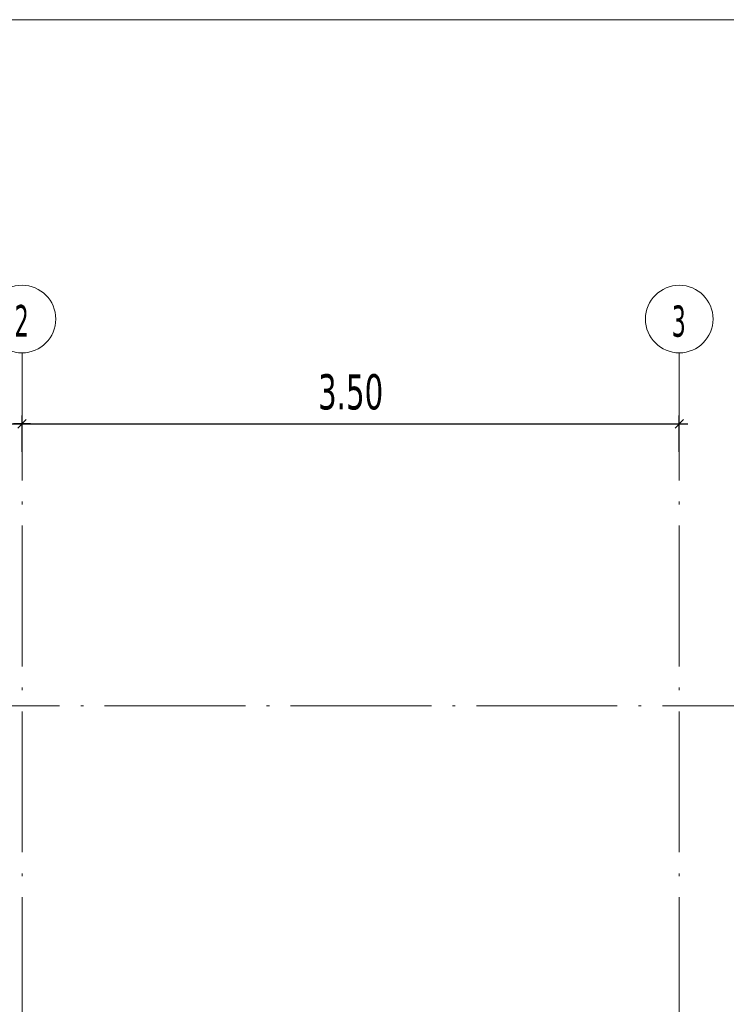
# Model space of a CAD drawing. Header units: millimetres. Extents: x 0 to 1517, y -116 to 725.
# Tile 96 of 256: x 738 to 789, y 169 to 239. Entities that reach past the tile are written whole.
import ezdxf

# ---------------------------------------------------------------- set-up
doc = ezdxf.new("R2010")
doc.units = ezdxf.units.MM
doc.linetypes.add('CADWORK_5', pattern=[13.2, 10, -1.5, 0.2, -1.5])
doc.layers.add('Ech.1_75', color=7, linetype='Continuous')
doc.styles.add('tahoma-', font='txt', dxfattribs={"height": 1})
doc.styles.add('tahoma-z-r', font='txt', dxfattribs={"width": 0.704918})
doc.dimstyles.new('ISO-25', dxfattribs={"dimtxt": 2.5, "dimasz": 2.5, "dimexe": 1.25, "dimexo": 0.625, "dimtad": 1, "dimtxsty": 'Standard', "dimcen": 2.5, "dimadec": 0, "dimazin": 0, "dimtfac": 1, "dimtmove": 0, "dimatfit": 3, "dimfxl": 1, "dimarcsym": 0})

# ---------------------------------------------------------------- blocks, each defined once
blk = doc.blocks.new('cw-dimension-symbol2')
at = {"color": 0, "linetype": 'Continuous', "lineweight": -2}
for p, q in [((-1, 0), (1, 0)), ((-0.5, -0.5), (0.5, 0.5))]:
    blk.add_line(p, q, dxfattribs=at)
blk = doc.blocks.new('*D92')
at = {"layer": 'Defpoints', "color": 0}
for p in [(738.582, 210.615), (691.916, 208.615), (738.582, 208.615)]:
    blk.add_point(p, dxfattribs=at)
at = {"layer": 'Ech.1_75', "color": 0, "linetype": 'Continuous', "lineweight": -2}
for p, q in [((691.916, 208.615), (691.916, 211.215)), ((738.582, 208.615), (738.582, 211.215)), ((692.516, 210.615), (737.982, 210.615))]:
    blk.add_line(p, q, dxfattribs=at)
at = {"layer": 'Ech.1_75', "color": 0, "lineweight": -2, "xscale": 0.6000000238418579, "yscale": 0.6000000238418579, "zscale": 0.6000000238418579, "rotation": 180}
blk.add_blockref('cw-dimension-symbol2', (691.916, 210.615), dxfattribs=at)
at = {"layer": 'Ech.1_75', "color": 0, "lineweight": -2, "xscale": 0.6000000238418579, "yscale": 0.6000000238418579, "zscale": 0.6000000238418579}
blk.add_blockref('cw-dimension-symbol2', (738.582, 210.615), dxfattribs=at)
at = {"layer": 'Ech.1_75', "color": 7, "linetype": 'Continuous', "lineweight": 5, "insert": (715.249, 212.865), "char_height": 2.5, "attachment_point": 5, "style": 'tahoma-z-r'}
blk.add_mtext('3.50', dxfattribs=at)
blk = doc.blocks.new('*D93')
at = {"layer": 'Defpoints', "color": 0}
for p in [(785.249, 210.615), (738.582, 208.615), (785.249, 208.615)]:
    blk.add_point(p, dxfattribs=at)
at = {"layer": 'Ech.1_75', "color": 0, "linetype": 'Continuous', "lineweight": -2}
for p, q in [((738.582, 208.615), (738.582, 211.215)), ((785.249, 208.615), (785.249, 211.215)), ((739.182, 210.615), (784.649, 210.615))]:
    blk.add_line(p, q, dxfattribs=at)
at = {"layer": 'Ech.1_75', "color": 0, "lineweight": -2, "xscale": 0.6000000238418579, "yscale": 0.6000000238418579, "zscale": 0.6000000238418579, "rotation": 180}
blk.add_blockref('cw-dimension-symbol2', (738.582, 210.615), dxfattribs=at)
at = {"layer": 'Ech.1_75', "color": 0, "lineweight": -2, "xscale": 0.6000000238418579, "yscale": 0.6000000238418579, "zscale": 0.6000000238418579}
blk.add_blockref('cw-dimension-symbol2', (785.249, 210.615), dxfattribs=at)
at = {"layer": 'Ech.1_75', "color": 7, "linetype": 'Continuous', "lineweight": 5, "insert": (761.916, 212.865), "char_height": 2.5, "attachment_point": 5, "style": 'tahoma-z-r'}
blk.add_mtext('3.50', dxfattribs=at)

msp = doc.modelspace()

# ---------------------------------------------------------------- linework, layer by layer
at = {"layer": 'Ech.1_75', "color": 7, "linetype": 'Continuous', "lineweight": 5}
msp.add_lwpolyline([(644.722, 239.316), (644.722, -108.036), (947.01, -108.036), (947.01, 239.316), (644.722, 239.316)], close=True, dxfattribs=at)
at = {"layer": 'Ech.1_75', "color": 7, "linetype": 'CADWORK_5', "lineweight": 5}
msp.add_lwpolyline([(665.249, 190.588), (824.591, 190.588)], dxfattribs=at)

# ---------------------------------------------------------------- dimensions: what is measured, and where the dimension line sits
at = {"layer": 'Ech.1_75', "color": 7, "linetype": 'Continuous', "lineweight": 5}
for base, p1, p2, picture, middle in [((738.582, 210.615), (691.916, 208.615), (738.582, 208.615), '*D92', (715.249, 212.865)), ((785.249, 210.615), (738.582, 208.615), (785.249, 208.615), '*D93', (761.916, 212.865))]:
    dim = msp.add_linear_dim(base=base, p1=p1, p2=p2, angle=0, text='3.50', dimstyle='ISO-25', override={"dimtxt": 2.5, "dimasz": 0.6, "dimexe": 0.6, "dimexo": 0, "dimgap": 0, "dimdec": 2, "dimlfac": 1, "dimtxsty": 'tahoma-z-r', "dimblk": 'cw-dimension-symbol2', "dimclrt": 7, "dimtmove": 2}, dxfattribs=at)
    dim.commit()
    dim.dimension.update_dxf_attribs({"geometry": picture, "text_midpoint": middle, "dimtype": 161})

# ---------------------------------------------------------------- next in the draw order: wipeouts: each hides what was drawn before it
at = {"linetype": 'Continuous'}
for points in [[(738.582, 215.655), (738.597, 215.655), (738.613, 215.655), (738.628, 215.656), (738.643, 215.656), (738.658, 215.656), (738.673, 215.657), (738.688, 215.657), (738.703, 215.658), (738.718, 215.659), (738.733, 215.66), (738.748, 215.661), (738.763, 215.662), (738.778, 215.663), (738.793, 215.664), (738.808, 215.666), (738.823, 215.667), (738.838, 215.669), (738.853, 215.67), (738.868, 215.672), (738.883, 215.674), (738.898, 215.676), (738.913, 215.678), (738.928, 215.68), (738.943, 215.682), (738.958, 215.685), (738.973, 215.687), (738.988, 215.69), (739.002, 215.692), (739.017, 215.695), (739.032, 215.698), (739.047, 215.7), (739.062, 215.703), (739.076, 215.707), (739.091, 215.71), (739.106, 215.713), (739.121, 215.716), (739.135, 215.72), (739.15, 215.723), (739.165, 215.727), (739.179, 215.731), (739.194, 215.734), (739.208, 215.738), (739.223, 215.742), (739.237, 215.746), (739.252, 215.75), (739.266, 215.755), (739.281, 215.759), (739.295, 215.763), (739.31, 215.768), (739.324, 215.773), (739.338, 215.777), (739.353, 215.782), (739.367, 215.787), (739.381, 215.792), (739.395, 215.797), (739.41, 215.802), (739.424, 215.807), (739.438, 215.813), (739.452, 215.818), (739.466, 215.824), (739.48, 215.829), (739.494, 215.835), (739.508, 215.841), (739.522, 215.847), (739.536, 215.852), (739.549, 215.859), (739.563, 215.865), (739.577, 215.871), (739.591, 215.877), (739.604, 215.884), (739.618, 215.89), (739.631, 215.897), (739.645, 215.903), (739.659, 215.91), (739.672, 215.917), (739.685, 215.924), (739.699, 215.931), (739.712, 215.938), (739.725, 215.945), (739.739, 215.952), (739.752, 215.959), (739.765, 215.967), (739.778, 215.974), (739.791, 215.982), (739.804, 215.989), (739.817, 215.997), (739.83, 216.005), (739.843, 216.013), (739.856, 216.021), (739.868, 216.029), (739.881, 216.037), (739.894, 216.045), (739.906, 216.053), (739.919, 216.062), (739.931, 216.07), (739.944, 216.079), (739.956, 216.087), (739.969, 216.096), (739.981, 216.105), (739.993, 216.113), (740.005, 216.122), (740.017, 216.131), (740.029, 216.14), (740.041, 216.15), (740.053, 216.159), (740.065, 216.168), (740.077, 216.177), (740.089, 216.187), (740.101, 216.196), (740.112, 216.206), (740.124, 216.216), (740.135, 216.225), (740.147, 216.235), (740.158, 216.245), (740.17, 216.255), (740.181, 216.265), (740.192, 216.275), (740.203, 216.285), (740.214, 216.295), (740.225, 216.306), (740.236, 216.316), (740.247, 216.326), (740.258, 216.337), (740.269, 216.347), (740.279, 216.358), (740.29, 216.369), (740.301, 216.38), (740.311, 216.39), (740.322, 216.401), (740.332, 216.412), (740.342, 216.423), (740.352, 216.434), (740.363, 216.445), (740.373, 216.457), (740.383, 216.468), (740.393, 216.479), (740.402, 216.491), (740.412, 216.502), (740.422, 216.514), (740.432, 216.525), (740.441, 216.537), (740.451, 216.549), (740.46, 216.56), (740.469, 216.572), (740.479, 216.584), (740.488, 216.596), (740.497, 216.608), (740.506, 216.62), (740.515, 216.632), (740.524, 216.644), (740.533, 216.657), (740.542, 216.669), (740.55, 216.681), (740.559, 216.694), (740.567, 216.706), (740.576, 216.719), (740.584, 216.731), (740.592, 216.744), (740.601, 216.756), (740.609, 216.769), (740.617, 216.782), (740.625, 216.795), (740.633, 216.808), (740.64, 216.82), (740.648, 216.833), (740.656, 216.846), (740.663, 216.859), (740.671, 216.873), (740.678, 216.886), (740.686, 216.899), (740.693, 216.912), (740.7, 216.925), (740.707, 216.939), (740.714, 216.952), (740.721, 216.966), (740.728, 216.979), (740.734, 216.992), (740.741, 217.006), (740.748, 217.02), (740.754, 217.033), (740.76, 217.047), (740.767, 217.061), (740.773, 217.074), (740.779, 217.088), (740.785, 217.102), (740.791, 217.116), (740.797, 217.13), (740.803, 217.144), (740.808, 217.158), (740.814, 217.172), (740.819, 217.186), (740.825, 217.2), (740.83, 217.214), (740.835, 217.228), (740.841, 217.242), (740.846, 217.256), (740.851, 217.271), (740.855, 217.285), (740.86, 217.299), (740.865, 217.313), (740.87, 217.328), (740.874, 217.342), (740.879, 217.357), (740.883, 217.371), (740.887, 217.386), (740.891, 217.4), (740.895, 217.415), (740.899, 217.429), (740.903, 217.444), (740.907, 217.458), (740.911, 217.473), (740.914, 217.488), (740.918, 217.502), (740.921, 217.517), (740.925, 217.532), (740.928, 217.546), (740.931, 217.561), (740.934, 217.576), (740.937, 217.591), (740.94, 217.605), (740.943, 217.62), (740.945, 217.635), (740.948, 217.65), (740.95, 217.665), (740.953, 217.68), (740.955, 217.695), (740.957, 217.709), (740.96, 217.724), (740.962, 217.739), (740.963, 217.754), (740.965, 217.769), (740.967, 217.784), (740.969, 217.799), (740.97, 217.814), (740.972, 217.829), (740.973, 217.844), (740.974, 217.859), (740.976, 217.874), (740.977, 217.889), (740.978, 217.904), (740.979, 217.919), (740.979, 217.935), (740.98, 217.95), (740.981, 217.965), (740.981, 217.98), (740.982, 217.995), (740.982, 218.01), (740.982, 218.025), (740.982, 218.04), (740.982, 218.055), (740.982, 218.07), (740.982, 218.085), (740.982, 218.1), (740.982, 218.115), (740.981, 218.13), (740.981, 218.146), (740.98, 218.161), (740.979, 218.176), (740.979, 218.191), (740.978, 218.206), (740.977, 218.221), (740.976, 218.236), (740.974, 218.251), (740.973, 218.266), (740.972, 218.281), (740.97, 218.296), (740.969, 218.311), (740.967, 218.326), (740.965, 218.341), (740.963, 218.356), (740.962, 218.371), (740.96, 218.386), (740.957, 218.401), (740.955, 218.416), (740.953, 218.431), (740.95, 218.445), (740.948, 218.46), (740.945, 218.475), (740.943, 218.49), (740.94, 218.505), (740.937, 218.52), (740.934, 218.534), (740.931, 218.549), (740.928, 218.564), (740.925, 218.579), (740.921, 218.593), (740.918, 218.608), (740.914, 218.623), (740.911, 218.637), (740.907, 218.652), (740.903, 218.667), (740.899, 218.681), (740.895, 218.696), (740.891, 218.71), (740.887, 218.725), (740.883, 218.739), (740.879, 218.754), (740.874, 218.768), (740.87, 218.782), (740.865, 218.797), (740.86, 218.811), (740.855, 218.825), (740.851, 218.84), (740.846, 218.854), (740.841, 218.868), (740.835, 218.882), (740.83, 218.896), (740.825, 218.91), (740.819, 218.925), (740.814, 218.939), (740.808, 218.953), (740.803, 218.967), (740.797, 218.981), (740.791, 218.994), (740.785, 219.008), (740.779, 219.022), (740.773, 219.036), (740.767, 219.05), (740.76, 219.063), (740.754, 219.077), (740.748, 219.091), (740.741, 219.104), (740.734, 219.118), (740.728, 219.131), (740.721, 219.145), (740.714, 219.158), (740.707, 219.171), (740.7, 219.185), (740.693, 219.198), (740.686, 219.211), (740.678, 219.225), (740.671, 219.238), (740.663, 219.251), (740.656, 219.264), (740.648, 219.277), (740.64, 219.29), (740.633, 219.303), (740.625, 219.316), (740.617, 219.328), (740.609, 219.341), (740.601, 219.354), (740.592, 219.366), (740.584, 219.379), (740.576, 219.392), (740.567, 219.404), (740.559, 219.417), (740.55, 219.429), (740.542, 219.441), (740.533, 219.454), (740.524, 219.466), (740.515, 219.478), (740.506, 219.49), (740.497, 219.502), (740.488, 219.514), (740.479, 219.526), (740.469, 219.538), (740.46, 219.55), (740.451, 219.562), (740.441, 219.573), (740.432, 219.585), (740.422, 219.597), (740.412, 219.608), (740.402, 219.62), (740.393, 219.631), (740.383, 219.642), (740.373, 219.654), (740.363, 219.665), (740.352, 219.676), (740.342, 219.687), (740.332, 219.698), (740.322, 219.709), (740.311, 219.72), (740.301, 219.731), (740.29, 219.741), (740.279, 219.752), (740.269, 219.763), (740.258, 219.773), (740.247, 219.784), (740.236, 219.794), (740.225, 219.805), (740.214, 219.815), (740.203, 219.825), (740.192, 219.835), (740.181, 219.845), (740.17, 219.855), (740.158, 219.865), (740.147, 219.875), (740.135, 219.885), (740.124, 219.895), (740.112, 219.904), (740.101, 219.914), (740.089, 219.923), (740.077, 219.933), (740.065, 219.942), (740.053, 219.951), (740.041, 219.961), (740.029, 219.97), (740.017, 219.979), (740.005, 219.988), (739.993, 219.997), (739.981, 220.006), (739.969, 220.014), (739.956, 220.023), (739.944, 220.032), (739.931, 220.04), (739.919, 220.049), (739.906, 220.057), (739.894, 220.065), (739.881, 220.073), (739.868, 220.081), (739.856, 220.09), (739.843, 220.097), (739.83, 220.105), (739.817, 220.113), (739.804, 220.121), (739.791, 220.129), (739.778, 220.136), (739.765, 220.144), (739.752, 220.151), (739.739, 220.158), (739.725, 220.165), (739.712, 220.173), (739.699, 220.18), (739.685, 220.187), (739.672, 220.194), (739.659, 220.2), (739.645, 220.207), (739.631, 220.214), (739.618, 220.22), (739.604, 220.227), (739.591, 220.233), (739.577, 220.239), (739.563, 220.246), (739.549, 220.252), (739.536, 220.258), (739.522, 220.264), (739.508, 220.27), (739.494, 220.275), (739.48, 220.281), (739.466, 220.287), (739.452, 220.292), (739.438, 220.297), (739.424, 220.303), (739.41, 220.308), (739.395, 220.313), (739.381, 220.318), (739.367, 220.323), (739.353, 220.328), (739.338, 220.333), (739.324, 220.338), (739.31, 220.342), (739.295, 220.347), (739.281, 220.351), (739.266, 220.356), (739.252, 220.36), (739.237, 220.364), (739.223, 220.368), (739.208, 220.372), (739.194, 220.376), (739.179, 220.38), (739.165, 220.383), (739.15, 220.387), (739.135, 220.391), (739.121, 220.394), (739.106, 220.397), (739.091, 220.401), (739.076, 220.404), (739.062, 220.407), (739.047, 220.41), (739.032, 220.413), (739.017, 220.415), (739.002, 220.418), (738.988, 220.421), (738.973, 220.423), (738.958, 220.426), (738.943, 220.428), (738.928, 220.43), (738.913, 220.432), (738.898, 220.434), (738.883, 220.436), (738.868, 220.438), (738.853, 220.44), (738.838, 220.441), (738.823, 220.443), (738.808, 220.444), (738.793, 220.446), (738.778, 220.447), (738.763, 220.448), (738.748, 220.449), (738.733, 220.45), (738.718, 220.451), (738.703, 220.452), (738.688, 220.453), (738.673, 220.453), (738.658, 220.454), (738.643, 220.454), (738.628, 220.455), (738.613, 220.455), (738.597, 220.455), (738.582, 220.455), (738.567, 220.455), (738.552, 220.455), (738.537, 220.455), (738.522, 220.454), (738.507, 220.454), (738.492, 220.453), (738.477, 220.453), (738.462, 220.452), (738.447, 220.451), (738.432, 220.45), (738.417, 220.449), (738.402, 220.448), (738.387, 220.447), (738.372, 220.446), (738.357, 220.444), (738.342, 220.443), (738.327, 220.441), (738.312, 220.44), (738.297, 220.438), (738.282, 220.436), (738.267, 220.434), (738.252, 220.432), (738.237, 220.43), (738.222, 220.428), (738.207, 220.426), (738.192, 220.423), (738.177, 220.421), (738.162, 220.418), (738.148, 220.415), (738.133, 220.413), (738.118, 220.41), (738.103, 220.407), (738.088, 220.404), (738.074, 220.401), (738.059, 220.397), (738.044, 220.394), (738.029, 220.391), (738.015, 220.387), (738, 220.383), (737.986, 220.38), (737.971, 220.376), (737.956, 220.372), (737.942, 220.368), (737.927, 220.364), (737.913, 220.36), (737.898, 220.356), (737.884, 220.351), (737.869, 220.347), (737.855, 220.342), (737.841, 220.338), (737.826, 220.333), (737.812, 220.328), (737.798, 220.323), (737.784, 220.318), (737.769, 220.313), (737.755, 220.308), (737.741, 220.303), (737.727, 220.297), (737.713, 220.292), (737.699, 220.287), (737.685, 220.281), (737.671, 220.275), (737.657, 220.27), (737.643, 220.264), (737.629, 220.258), (737.615, 220.252), (737.602, 220.246), (737.588, 220.239), (737.574, 220.233), (737.561, 220.227), (737.547, 220.22), (737.533, 220.214), (737.52, 220.207), (737.506, 220.2), (737.493, 220.194), (737.479, 220.187), (737.466, 220.18), (737.453, 220.173), (737.439, 220.165), (737.426, 220.158), (737.413, 220.151), (737.4, 220.144), (737.387, 220.136), (737.374, 220.129), (737.361, 220.121), (737.348, 220.113), (737.335, 220.105), (737.322, 220.097), (737.309, 220.09), (737.296, 220.081), (737.284, 220.073), (737.271, 220.065), (737.258, 220.057), (737.246, 220.049), (737.233, 220.04), (737.221, 220.032), (737.209, 220.023), (737.196, 220.014), (737.184, 220.006), (737.172, 219.997), (737.16, 219.988), (737.147, 219.979), (737.135, 219.97), (737.123, 219.961), (737.111, 219.951), (737.1, 219.942), (737.088, 219.933), (737.076, 219.923), (737.064, 219.914), (737.053, 219.904), (737.041, 219.895), (737.029, 219.885), (737.018, 219.875), (737.007, 219.865), (736.995, 219.855), (736.984, 219.845), (736.973, 219.835), (736.962, 219.825), (736.951, 219.815), (736.939, 219.805), (736.929, 219.794), (736.918, 219.784), (736.907, 219.773), (736.896, 219.763), (736.885, 219.752), (736.875, 219.741), (736.864, 219.731), (736.854, 219.72), (736.843, 219.709), (736.833, 219.698), (736.823, 219.687), (736.812, 219.676), (736.802, 219.665), (736.792, 219.654), (736.782, 219.642), (736.772, 219.631), (736.762, 219.62), (736.753, 219.608), (736.743, 219.597), (736.733, 219.585), (736.724, 219.573), (736.714, 219.562), (736.705, 219.55), (736.695, 219.538), (736.686, 219.526), (736.677, 219.514), (736.668, 219.502), (736.659, 219.49), (736.65, 219.478), (736.641, 219.466), (736.632, 219.454), (736.623, 219.441), (736.615, 219.429), (736.606, 219.417), (736.597, 219.404), (736.589, 219.392), (736.581, 219.379), (736.572, 219.366), (736.564, 219.354), (736.556, 219.341), (736.548, 219.328), (736.54, 219.316), (736.532, 219.303), (736.524, 219.29), (736.517, 219.277), (736.509, 219.264), (736.501, 219.251), (736.494, 219.238), (736.487, 219.225), (736.479, 219.211), (736.472, 219.198), (736.465, 219.185), (736.458, 219.171), (736.451, 219.158), (736.444, 219.145), (736.437, 219.131), (736.43, 219.118), (736.424, 219.104), (736.417, 219.091), (736.411, 219.077), (736.404, 219.063), (736.398, 219.05), (736.392, 219.036), (736.386, 219.022), (736.38, 219.008), (736.374, 218.994), (736.368, 218.981), (736.362, 218.967), (736.357, 218.953), (736.351, 218.939), (736.345, 218.925), (736.34, 218.91), (736.335, 218.896), (736.329, 218.882), (736.324, 218.868), (736.319, 218.854), (736.314, 218.84), (736.309, 218.825), (736.305, 218.811), (736.3, 218.797), (736.295, 218.782), (736.291, 218.768), (736.286, 218.754), (736.282, 218.739), (736.278, 218.725), (736.274, 218.71), (736.269, 218.696), (736.265, 218.681), (736.262, 218.667), (736.258, 218.652), (736.254, 218.637), (736.25, 218.623), (736.247, 218.608), (736.244, 218.593), (736.24, 218.579), (736.237, 218.564), (736.234, 218.549), (736.231, 218.534), (736.228, 218.52), (736.225, 218.505), (736.222, 218.49), (736.219, 218.475), (736.217, 218.46), (736.214, 218.445), (736.212, 218.431), (736.21, 218.416), (736.207, 218.401), (736.205, 218.386), (736.203, 218.371), (736.201, 218.356), (736.199, 218.341), (736.198, 218.326), (736.196, 218.311), (736.195, 218.296), (736.193, 218.281), (736.192, 218.266), (736.19, 218.251), (736.189, 218.236), (736.188, 218.221), (736.187, 218.206), (736.186, 218.191), (736.185, 218.176), (736.185, 218.161), (736.184, 218.146), (736.184, 218.13), (736.183, 218.115), (736.183, 218.1), (736.183, 218.085), (736.182, 218.07), (736.182, 218.055), (736.182, 218.04), (736.183, 218.025), (736.183, 218.01), (736.183, 217.995), (736.184, 217.98), (736.184, 217.965), (736.185, 217.95), (736.185, 217.935), (736.186, 217.919), (736.187, 217.904), (736.188, 217.889), (736.189, 217.874), (736.19, 217.859), (736.192, 217.844), (736.193, 217.829), (736.195, 217.814), (736.196, 217.799), (736.198, 217.784), (736.199, 217.769), (736.201, 217.754), (736.203, 217.739), (736.205, 217.724), (736.207, 217.709), (736.21, 217.695), (736.212, 217.68), (736.214, 217.665), (736.217, 217.65), (736.219, 217.635), (736.222, 217.62), (736.225, 217.605), (736.228, 217.591), (736.231, 217.576), (736.234, 217.561), (736.237, 217.546), (736.24, 217.532), (736.244, 217.517), (736.247, 217.502), (736.25, 217.488), (736.254, 217.473), (736.258, 217.458), (736.262, 217.444), (736.265, 217.429), (736.269, 217.415), (736.274, 217.4), (736.278, 217.386), (736.282, 217.371), (736.286, 217.357), (736.291, 217.342), (736.295, 217.328), (736.3, 217.313), (736.305, 217.299), (736.309, 217.285), (736.314, 217.271), (736.319, 217.256), (736.324, 217.242), (736.329, 217.228), (736.335, 217.214), (736.34, 217.2), (736.345, 217.186), (736.351, 217.172), (736.357, 217.158), (736.362, 217.144), (736.368, 217.13), (736.374, 217.116), (736.38, 217.102), (736.386, 217.088), (736.392, 217.074), (736.398, 217.061), (736.404, 217.047), (736.411, 217.033), (736.417, 217.02), (736.424, 217.006), (736.43, 216.992), (736.437, 216.979), (736.444, 216.966), (736.451, 216.952), (736.458, 216.939), (736.465, 216.925), (736.472, 216.912), (736.479, 216.899), (736.487, 216.886), (736.494, 216.873), (736.501, 216.859), (736.509, 216.846), (736.517, 216.833), (736.524, 216.82), (736.532, 216.808), (736.54, 216.795), (736.548, 216.782), (736.556, 216.769), (736.564, 216.756), (736.572, 216.744), (736.581, 216.731), (736.589, 216.719), (736.597, 216.706), (736.606, 216.694), (736.615, 216.681), (736.623, 216.669), (736.632, 216.657), (736.641, 216.644), (736.65, 216.632), (736.659, 216.62), (736.668, 216.608), (736.677, 216.596), (736.686, 216.584), (736.695, 216.572), (736.705, 216.56), (736.714, 216.549), (736.724, 216.537), (736.733, 216.525), (736.743, 216.514), (736.753, 216.502), (736.762, 216.491), (736.772, 216.479), (736.782, 216.468), (736.792, 216.457), (736.802, 216.445), (736.812, 216.434), (736.823, 216.423), (736.833, 216.412), (736.843, 216.401), (736.854, 216.39), (736.864, 216.38), (736.875, 216.369), (736.885, 216.358), (736.896, 216.347), (736.907, 216.337), (736.918, 216.326), (736.929, 216.316), (736.939, 216.306), (736.951, 216.295), (736.962, 216.285), (736.973, 216.275), (736.984, 216.265), (736.995, 216.255), (737.007, 216.245), (737.018, 216.235), (737.029, 216.225), (737.041, 216.216), (737.053, 216.206), (737.064, 216.196), (737.076, 216.187), (737.088, 216.177), (737.1, 216.168), (737.111, 216.159), (737.123, 216.15), (737.135, 216.14), (737.147, 216.131), (737.16, 216.122), (737.172, 216.113), (737.184, 216.105), (737.196, 216.096), (737.209, 216.087), (737.221, 216.079), (737.233, 216.07), (737.246, 216.062), (737.258, 216.053), (737.271, 216.045), (737.284, 216.037), (737.296, 216.029), (737.309, 216.021), (737.322, 216.013), (737.335, 216.005), (737.348, 215.997), (737.361, 215.989), (737.374, 215.982), (737.387, 215.974), (737.4, 215.967), (737.413, 215.959), (737.426, 215.952), (737.439, 215.945), (737.453, 215.938), (737.466, 215.931), (737.479, 215.924), (737.493, 215.917), (737.506, 215.91), (737.52, 215.903), (737.533, 215.897), (737.547, 215.89), (737.561, 215.884), (737.574, 215.877), (737.588, 215.871), (737.602, 215.865), (737.615, 215.859), (737.629, 215.852), (737.643, 215.847), (737.657, 215.841), (737.671, 215.835), (737.685, 215.829), (737.699, 215.824), (737.713, 215.818), (737.727, 215.813), (737.741, 215.807), (737.755, 215.802), (737.769, 215.797), (737.784, 215.792), (737.798, 215.787), (737.812, 215.782), (737.826, 215.777), (737.841, 215.773), (737.855, 215.768), (737.869, 215.763), (737.884, 215.759), (737.898, 215.755), (737.913, 215.75), (737.927, 215.746), (737.942, 215.742), (737.956, 215.738), (737.971, 215.734), (737.986, 215.731), (738, 215.727), (738.015, 215.723), (738.029, 215.72), (738.044, 215.716), (738.059, 215.713), (738.074, 215.71), (738.088, 215.707), (738.103, 215.703), (738.118, 215.7), (738.133, 215.698), (738.148, 215.695), (738.162, 215.692), (738.177, 215.69), (738.192, 215.687), (738.207, 215.685), (738.222, 215.682), (738.237, 215.68), (738.252, 215.678), (738.267, 215.676), (738.282, 215.674), (738.297, 215.672), (738.312, 215.67), (738.327, 215.669), (738.342, 215.667), (738.357, 215.666), (738.372, 215.664), (738.387, 215.663), (738.402, 215.662), (738.417, 215.661), (738.432, 215.66), (738.447, 215.659), (738.462, 215.658), (738.477, 215.657), (738.492, 215.657), (738.507, 215.656), (738.522, 215.656), (738.537, 215.656), (738.552, 215.655), (738.567, 215.655)], [(785.249, 215.655), (785.264, 215.655), (785.279, 215.655), (785.294, 215.656), (785.309, 215.656), (785.324, 215.656), (785.34, 215.657), (785.355, 215.657), (785.37, 215.658), (785.385, 215.659), (785.4, 215.66), (785.415, 215.661), (785.43, 215.662), (785.445, 215.663), (785.46, 215.664), (785.475, 215.666), (785.49, 215.667), (785.505, 215.669), (785.52, 215.67), (785.535, 215.672), (785.55, 215.674), (785.565, 215.676), (785.58, 215.678), (785.595, 215.68), (785.61, 215.682), (785.625, 215.685), (785.639, 215.687), (785.654, 215.69), (785.669, 215.692), (785.684, 215.695), (785.699, 215.698), (785.714, 215.7), (785.728, 215.703), (785.743, 215.707), (785.758, 215.71), (785.773, 215.713), (785.787, 215.716), (785.802, 215.72), (785.817, 215.723), (785.831, 215.727), (785.846, 215.731), (785.861, 215.734), (785.875, 215.738), (785.89, 215.742), (785.904, 215.746), (785.919, 215.75), (785.933, 215.755), (785.948, 215.759), (785.962, 215.763), (785.976, 215.768), (785.991, 215.773), (786.005, 215.777), (786.019, 215.782), (786.034, 215.787), (786.048, 215.792), (786.062, 215.797), (786.076, 215.802), (786.09, 215.807), (786.104, 215.813), (786.119, 215.818), (786.133, 215.824), (786.147, 215.829), (786.161, 215.835), (786.174, 215.841), (786.188, 215.847), (786.202, 215.852), (786.216, 215.859), (786.23, 215.865), (786.244, 215.871), (786.257, 215.877), (786.271, 215.884), (786.285, 215.89), (786.298, 215.897), (786.312, 215.903), (786.325, 215.91), (786.339, 215.917), (786.352, 215.924), (786.365, 215.931), (786.379, 215.938), (786.392, 215.945), (786.405, 215.952), (786.418, 215.959), (786.432, 215.967), (786.445, 215.974), (786.458, 215.982), (786.471, 215.989), (786.484, 215.997), (786.497, 216.005), (786.509, 216.013), (786.522, 216.021), (786.535, 216.029), (786.548, 216.037), (786.56, 216.045), (786.573, 216.053), (786.586, 216.062), (786.598, 216.07), (786.611, 216.079), (786.623, 216.087), (786.635, 216.096), (786.648, 216.105), (786.66, 216.113), (786.672, 216.122), (786.684, 216.131), (786.696, 216.14), (786.708, 216.15), (786.72, 216.159), (786.732, 216.168), (786.744, 216.177), (786.756, 216.187), (786.767, 216.196), (786.779, 216.206), (786.79, 216.216), (786.802, 216.225), (786.813, 216.235), (786.825, 216.245), (786.836, 216.255), (786.847, 216.265), (786.859, 216.275), (786.87, 216.285), (786.881, 216.295), (786.892, 216.306), (786.903, 216.316), (786.914, 216.326), (786.925, 216.337), (786.935, 216.347), (786.946, 216.358), (786.957, 216.369), (786.967, 216.38), (786.978, 216.39), (786.988, 216.401), (786.999, 216.412), (787.009, 216.423), (787.019, 216.434), (787.029, 216.445), (787.039, 216.457), (787.049, 216.468), (787.059, 216.479), (787.069, 216.491), (787.079, 216.502), (787.089, 216.514), (787.098, 216.525), (787.108, 216.537), (787.117, 216.549), (787.127, 216.56), (787.136, 216.572), (787.145, 216.584), (787.155, 216.596), (787.164, 216.608), (787.173, 216.62), (787.182, 216.632), (787.191, 216.644), (787.2, 216.657), (787.208, 216.669), (787.217, 216.681), (787.226, 216.694), (787.234, 216.706), (787.242, 216.719), (787.251, 216.731), (787.259, 216.744), (787.267, 216.756), (787.275, 216.769), (787.283, 216.782), (787.291, 216.795), (787.299, 216.808), (787.307, 216.82), (787.315, 216.833), (787.322, 216.846), (787.33, 216.859), (787.338, 216.873), (787.345, 216.886), (787.352, 216.899), (787.359, 216.912), (787.367, 216.925), (787.374, 216.939), (787.381, 216.952), (787.387, 216.966), (787.394, 216.979), (787.401, 216.992), (787.408, 217.006), (787.414, 217.02), (787.421, 217.033), (787.427, 217.047), (787.433, 217.061), (787.44, 217.074), (787.446, 217.088), (787.452, 217.102), (787.458, 217.116), (787.463, 217.13), (787.469, 217.144), (787.475, 217.158), (787.481, 217.172), (787.486, 217.186), (787.491, 217.2), (787.497, 217.214), (787.502, 217.228), (787.507, 217.242), (787.512, 217.256), (787.517, 217.271), (787.522, 217.285), (787.527, 217.299), (787.532, 217.313), (787.536, 217.328), (787.541, 217.342), (787.545, 217.357), (787.55, 217.371), (787.554, 217.386), (787.558, 217.4), (787.562, 217.415), (787.566, 217.429), (787.57, 217.444), (787.574, 217.458), (787.577, 217.473), (787.581, 217.488), (787.584, 217.502), (787.588, 217.517), (787.591, 217.532), (787.595, 217.546), (787.598, 217.561), (787.601, 217.576), (787.604, 217.591), (787.607, 217.605), (787.609, 217.62), (787.612, 217.635), (787.615, 217.65), (787.617, 217.665), (787.62, 217.68), (787.622, 217.695), (787.624, 217.709), (787.626, 217.724), (787.628, 217.739), (787.63, 217.754), (787.632, 217.769), (787.634, 217.784), (787.635, 217.799), (787.637, 217.814), (787.638, 217.829), (787.64, 217.844), (787.641, 217.859), (787.642, 217.874), (787.643, 217.889), (787.644, 217.904), (787.645, 217.919), (787.646, 217.935), (787.647, 217.95), (787.647, 217.965), (787.648, 217.98), (787.648, 217.995), (787.649, 218.01), (787.649, 218.025), (787.649, 218.04), (787.649, 218.055), (787.649, 218.07), (787.649, 218.085), (787.649, 218.1), (787.648, 218.115), (787.648, 218.13), (787.647, 218.146), (787.647, 218.161), (787.646, 218.176), (787.645, 218.191), (787.644, 218.206), (787.643, 218.221), (787.642, 218.236), (787.641, 218.251), (787.64, 218.266), (787.638, 218.281), (787.637, 218.296), (787.635, 218.311), (787.634, 218.326), (787.632, 218.341), (787.63, 218.356), (787.628, 218.371), (787.626, 218.386), (787.624, 218.401), (787.622, 218.416), (787.62, 218.431), (787.617, 218.445), (787.615, 218.46), (787.612, 218.475), (787.609, 218.49), (787.607, 218.505), (787.604, 218.52), (787.601, 218.534), (787.598, 218.549), (787.595, 218.564), (787.591, 218.579), (787.588, 218.593), (787.584, 218.608), (787.581, 218.623), (787.577, 218.637), (787.574, 218.652), (787.57, 218.667), (787.566, 218.681), (787.562, 218.696), (787.558, 218.71), (787.554, 218.725), (787.55, 218.739), (787.545, 218.754), (787.541, 218.768), (787.536, 218.782), (787.532, 218.797), (787.527, 218.811), (787.522, 218.825), (787.517, 218.84), (787.512, 218.854), (787.507, 218.868), (787.502, 218.882), (787.497, 218.896), (787.491, 218.91), (787.486, 218.925), (787.481, 218.939), (787.475, 218.953), (787.469, 218.967), (787.463, 218.981), (787.458, 218.994), (787.452, 219.008), (787.446, 219.022), (787.44, 219.036), (787.433, 219.05), (787.427, 219.063), (787.421, 219.077), (787.414, 219.091), (787.408, 219.104), (787.401, 219.118), (787.394, 219.131), (787.387, 219.145), (787.381, 219.158), (787.374, 219.171), (787.367, 219.185), (787.359, 219.198), (787.352, 219.211), (787.345, 219.225), (787.338, 219.238), (787.33, 219.251), (787.322, 219.264), (787.315, 219.277), (787.307, 219.29), (787.299, 219.303), (787.291, 219.316), (787.283, 219.328), (787.275, 219.341), (787.267, 219.354), (787.259, 219.366), (787.251, 219.379), (787.242, 219.392), (787.234, 219.404), (787.226, 219.417), (787.217, 219.429), (787.208, 219.441), (787.2, 219.454), (787.191, 219.466), (787.182, 219.478), (787.173, 219.49), (787.164, 219.502), (787.155, 219.514), (787.145, 219.526), (787.136, 219.538), (787.127, 219.55), (787.117, 219.562), (787.108, 219.573), (787.098, 219.585), (787.089, 219.597), (787.079, 219.608), (787.069, 219.62), (787.059, 219.631), (787.049, 219.642), (787.039, 219.654), (787.029, 219.665), (787.019, 219.676), (787.009, 219.687), (786.999, 219.698), (786.988, 219.709), (786.978, 219.72), (786.967, 219.731), (786.957, 219.741), (786.946, 219.752), (786.935, 219.763), (786.925, 219.773), (786.914, 219.784), (786.903, 219.794), (786.892, 219.805), (786.881, 219.815), (786.87, 219.825), (786.859, 219.835), (786.847, 219.845), (786.836, 219.855), (786.825, 219.865), (786.813, 219.875), (786.802, 219.885), (786.79, 219.895), (786.779, 219.904), (786.767, 219.914), (786.756, 219.923), (786.744, 219.933), (786.732, 219.942), (786.72, 219.951), (786.708, 219.961), (786.696, 219.97), (786.684, 219.979), (786.672, 219.988), (786.66, 219.997), (786.648, 220.006), (786.635, 220.014), (786.623, 220.023), (786.611, 220.032), (786.598, 220.04), (786.586, 220.049), (786.573, 220.057), (786.56, 220.065), (786.548, 220.073), (786.535, 220.081), (786.522, 220.09), (786.509, 220.097), (786.497, 220.105), (786.484, 220.113), (786.471, 220.121), (786.458, 220.129), (786.445, 220.136), (786.432, 220.144), (786.418, 220.151), (786.405, 220.158), (786.392, 220.165), (786.379, 220.173), (786.365, 220.18), (786.352, 220.187), (786.339, 220.194), (786.325, 220.2), (786.312, 220.207), (786.298, 220.214), (786.285, 220.22), (786.271, 220.227), (786.257, 220.233), (786.244, 220.239), (786.23, 220.246), (786.216, 220.252), (786.202, 220.258), (786.188, 220.264), (786.174, 220.27), (786.161, 220.275), (786.147, 220.281), (786.133, 220.287), (786.119, 220.292), (786.104, 220.297), (786.09, 220.303), (786.076, 220.308), (786.062, 220.313), (786.048, 220.318), (786.034, 220.323), (786.019, 220.328), (786.005, 220.333), (785.991, 220.338), (785.976, 220.342), (785.962, 220.347), (785.948, 220.351), (785.933, 220.356), (785.919, 220.36), (785.904, 220.364), (785.89, 220.368), (785.875, 220.372), (785.861, 220.376), (785.846, 220.38), (785.831, 220.383), (785.817, 220.387), (785.802, 220.391), (785.787, 220.394), (785.773, 220.397), (785.758, 220.401), (785.743, 220.404), (785.728, 220.407), (785.714, 220.41), (785.699, 220.413), (785.684, 220.415), (785.669, 220.418), (785.654, 220.421), (785.639, 220.423), (785.625, 220.426), (785.61, 220.428), (785.595, 220.43), (785.58, 220.432), (785.565, 220.434), (785.55, 220.436), (785.535, 220.438), (785.52, 220.44), (785.505, 220.441), (785.49, 220.443), (785.475, 220.444), (785.46, 220.446), (785.445, 220.447), (785.43, 220.448), (785.415, 220.449), (785.4, 220.45), (785.385, 220.451), (785.37, 220.452), (785.355, 220.453), (785.34, 220.453), (785.324, 220.454), (785.309, 220.454), (785.294, 220.455), (785.279, 220.455), (785.264, 220.455), (785.249, 220.455), (785.234, 220.455), (785.219, 220.455), (785.204, 220.455), (785.189, 220.454), (785.174, 220.454), (785.159, 220.453), (785.144, 220.453), (785.128, 220.452), (785.113, 220.451), (785.098, 220.45), (785.083, 220.449), (785.068, 220.448), (785.053, 220.447), (785.038, 220.446), (785.023, 220.444), (785.008, 220.443), (784.993, 220.441), (784.978, 220.44), (784.963, 220.438), (784.948, 220.436), (784.933, 220.434), (784.918, 220.432), (784.903, 220.43), (784.889, 220.428), (784.874, 220.426), (784.859, 220.423), (784.844, 220.421), (784.829, 220.418), (784.814, 220.415), (784.799, 220.413), (784.785, 220.41), (784.77, 220.407), (784.755, 220.404), (784.74, 220.401), (784.726, 220.397), (784.711, 220.394), (784.696, 220.391), (784.681, 220.387), (784.667, 220.383), (784.652, 220.38), (784.638, 220.376), (784.623, 220.372), (784.608, 220.368), (784.594, 220.364), (784.579, 220.36), (784.565, 220.356), (784.551, 220.351), (784.536, 220.347), (784.522, 220.342), (784.507, 220.338), (784.493, 220.333), (784.479, 220.328), (784.465, 220.323), (784.45, 220.318), (784.436, 220.313), (784.422, 220.308), (784.408, 220.303), (784.394, 220.297), (784.38, 220.292), (784.366, 220.287), (784.352, 220.281), (784.338, 220.275), (784.324, 220.27), (784.31, 220.264), (784.296, 220.258), (784.282, 220.252), (784.268, 220.246), (784.255, 220.239), (784.241, 220.233), (784.227, 220.227), (784.214, 220.22), (784.2, 220.214), (784.186, 220.207), (784.173, 220.2), (784.159, 220.194), (784.146, 220.187), (784.133, 220.18), (784.119, 220.173), (784.106, 220.165), (784.093, 220.158), (784.08, 220.151), (784.067, 220.144), (784.053, 220.136), (784.04, 220.129), (784.027, 220.121), (784.014, 220.113), (784.001, 220.105), (783.989, 220.097), (783.976, 220.09), (783.963, 220.081), (783.95, 220.073), (783.938, 220.065), (783.925, 220.057), (783.913, 220.049), (783.9, 220.04), (783.888, 220.032), (783.875, 220.023), (783.863, 220.014), (783.851, 220.006), (783.838, 219.997), (783.826, 219.988), (783.814, 219.979), (783.802, 219.97), (783.79, 219.961), (783.778, 219.951), (783.766, 219.942), (783.754, 219.933), (783.743, 219.923), (783.731, 219.914), (783.719, 219.904), (783.708, 219.895), (783.696, 219.885), (783.685, 219.875), (783.673, 219.865), (783.662, 219.855), (783.651, 219.845), (783.639, 219.835), (783.628, 219.825), (783.617, 219.815), (783.606, 219.805), (783.595, 219.794), (783.584, 219.784), (783.573, 219.773), (783.563, 219.763), (783.552, 219.752), (783.541, 219.741), (783.531, 219.731), (783.52, 219.72), (783.51, 219.709), (783.5, 219.698), (783.489, 219.687), (783.479, 219.676), (783.469, 219.665), (783.459, 219.654), (783.449, 219.642), (783.439, 219.631), (783.429, 219.62), (783.419, 219.608), (783.409, 219.597), (783.4, 219.585), (783.39, 219.573), (783.381, 219.562), (783.371, 219.55), (783.362, 219.538), (783.353, 219.526), (783.343, 219.514), (783.334, 219.502), (783.325, 219.49), (783.316, 219.478), (783.307, 219.466), (783.299, 219.454), (783.29, 219.441), (783.281, 219.429), (783.273, 219.417), (783.264, 219.404), (783.256, 219.392), (783.247, 219.379), (783.239, 219.366), (783.231, 219.354), (783.223, 219.341), (783.215, 219.328), (783.207, 219.316), (783.199, 219.303), (783.191, 219.29), (783.183, 219.277), (783.176, 219.264), (783.168, 219.251), (783.161, 219.238), (783.153, 219.225), (783.146, 219.211), (783.139, 219.198), (783.132, 219.185), (783.125, 219.171), (783.118, 219.158), (783.111, 219.145), (783.104, 219.131), (783.097, 219.118), (783.09, 219.104), (783.084, 219.091), (783.077, 219.077), (783.071, 219.063), (783.065, 219.05), (783.059, 219.036), (783.052, 219.022), (783.046, 219.008), (783.041, 218.994), (783.035, 218.981), (783.029, 218.967), (783.023, 218.953), (783.018, 218.939), (783.012, 218.925), (783.007, 218.91), (783.001, 218.896), (782.996, 218.882), (782.991, 218.868), (782.986, 218.854), (782.981, 218.84), (782.976, 218.825), (782.971, 218.811), (782.967, 218.797), (782.962, 218.782), (782.957, 218.768), (782.953, 218.754), (782.949, 218.739), (782.944, 218.725), (782.94, 218.71), (782.936, 218.696), (782.932, 218.681), (782.928, 218.667), (782.924, 218.652), (782.921, 218.637), (782.917, 218.623), (782.914, 218.608), (782.91, 218.593), (782.907, 218.579), (782.904, 218.564), (782.9, 218.549), (782.897, 218.534), (782.894, 218.52), (782.892, 218.505), (782.889, 218.49), (782.886, 218.475), (782.884, 218.46), (782.881, 218.445), (782.879, 218.431), (782.876, 218.416), (782.874, 218.401), (782.872, 218.386), (782.87, 218.371), (782.868, 218.356), (782.866, 218.341), (782.864, 218.326), (782.863, 218.311), (782.861, 218.296), (782.86, 218.281), (782.858, 218.266), (782.857, 218.251), (782.856, 218.236), (782.855, 218.221), (782.854, 218.206), (782.853, 218.191), (782.852, 218.176), (782.851, 218.161), (782.851, 218.146), (782.85, 218.13), (782.85, 218.115), (782.849, 218.1), (782.849, 218.085), (782.849, 218.07), (782.849, 218.055), (782.849, 218.04), (782.849, 218.025), (782.849, 218.01), (782.85, 217.995), (782.85, 217.98), (782.851, 217.965), (782.851, 217.95), (782.852, 217.935), (782.853, 217.919), (782.854, 217.904), (782.855, 217.889), (782.856, 217.874), (782.857, 217.859), (782.858, 217.844), (782.86, 217.829), (782.861, 217.814), (782.863, 217.799), (782.864, 217.784), (782.866, 217.769), (782.868, 217.754), (782.87, 217.739), (782.872, 217.724), (782.874, 217.709), (782.876, 217.695), (782.879, 217.68), (782.881, 217.665), (782.884, 217.65), (782.886, 217.635), (782.889, 217.62), (782.892, 217.605), (782.894, 217.591), (782.897, 217.576), (782.9, 217.561), (782.904, 217.546), (782.907, 217.532), (782.91, 217.517), (782.914, 217.502), (782.917, 217.488), (782.921, 217.473), (782.924, 217.458), (782.928, 217.444), (782.932, 217.429), (782.936, 217.415), (782.94, 217.4), (782.944, 217.386), (782.949, 217.371), (782.953, 217.357), (782.957, 217.342), (782.962, 217.328), (782.967, 217.313), (782.971, 217.299), (782.976, 217.285), (782.981, 217.271), (782.986, 217.256), (782.991, 217.242), (782.996, 217.228), (783.001, 217.214), (783.007, 217.2), (783.012, 217.186), (783.018, 217.172), (783.023, 217.158), (783.029, 217.144), (783.035, 217.13), (783.041, 217.116), (783.046, 217.102), (783.052, 217.088), (783.059, 217.074), (783.065, 217.061), (783.071, 217.047), (783.077, 217.033), (783.084, 217.02), (783.09, 217.006), (783.097, 216.992), (783.104, 216.979), (783.111, 216.966), (783.118, 216.952), (783.125, 216.939), (783.132, 216.925), (783.139, 216.912), (783.146, 216.899), (783.153, 216.886), (783.161, 216.873), (783.168, 216.859), (783.176, 216.846), (783.183, 216.833), (783.191, 216.82), (783.199, 216.808), (783.207, 216.795), (783.215, 216.782), (783.223, 216.769), (783.231, 216.756), (783.239, 216.744), (783.247, 216.731), (783.256, 216.719), (783.264, 216.706), (783.273, 216.694), (783.281, 216.681), (783.29, 216.669), (783.299, 216.657), (783.307, 216.644), (783.316, 216.632), (783.325, 216.62), (783.334, 216.608), (783.343, 216.596), (783.353, 216.584), (783.362, 216.572), (783.371, 216.56), (783.381, 216.549), (783.39, 216.537), (783.4, 216.525), (783.409, 216.514), (783.419, 216.502), (783.429, 216.491), (783.439, 216.479), (783.449, 216.468), (783.459, 216.457), (783.469, 216.445), (783.479, 216.434), (783.489, 216.423), (783.5, 216.412), (783.51, 216.401), (783.52, 216.39), (783.531, 216.38), (783.541, 216.369), (783.552, 216.358), (783.563, 216.347), (783.573, 216.337), (783.584, 216.326), (783.595, 216.316), (783.606, 216.306), (783.617, 216.295), (783.628, 216.285), (783.639, 216.275), (783.651, 216.265), (783.662, 216.255), (783.673, 216.245), (783.685, 216.235), (783.696, 216.225), (783.708, 216.216), (783.719, 216.206), (783.731, 216.196), (783.743, 216.187), (783.754, 216.177), (783.766, 216.168), (783.778, 216.159), (783.79, 216.15), (783.802, 216.14), (783.814, 216.131), (783.826, 216.122), (783.838, 216.113), (783.851, 216.105), (783.863, 216.096), (783.875, 216.087), (783.888, 216.079), (783.9, 216.07), (783.913, 216.062), (783.925, 216.053), (783.938, 216.045), (783.95, 216.037), (783.963, 216.029), (783.976, 216.021), (783.989, 216.013), (784.001, 216.005), (784.014, 215.997), (784.027, 215.989), (784.04, 215.982), (784.053, 215.974), (784.067, 215.967), (784.08, 215.959), (784.093, 215.952), (784.106, 215.945), (784.119, 215.938), (784.133, 215.931), (784.146, 215.924), (784.159, 215.917), (784.173, 215.91), (784.186, 215.903), (784.2, 215.897), (784.214, 215.89), (784.227, 215.884), (784.241, 215.877), (784.255, 215.871), (784.268, 215.865), (784.282, 215.859), (784.296, 215.852), (784.31, 215.847), (784.324, 215.841), (784.338, 215.835), (784.352, 215.829), (784.366, 215.824), (784.38, 215.818), (784.394, 215.813), (784.408, 215.807), (784.422, 215.802), (784.436, 215.797), (784.45, 215.792), (784.465, 215.787), (784.479, 215.782), (784.493, 215.777), (784.507, 215.773), (784.522, 215.768), (784.536, 215.763), (784.551, 215.759), (784.565, 215.755), (784.579, 215.75), (784.594, 215.746), (784.608, 215.742), (784.623, 215.738), (784.638, 215.734), (784.652, 215.731), (784.667, 215.727), (784.681, 215.723), (784.696, 215.72), (784.711, 215.716), (784.726, 215.713), (784.74, 215.71), (784.755, 215.707), (784.77, 215.703), (784.785, 215.7), (784.799, 215.698), (784.814, 215.695), (784.829, 215.692), (784.844, 215.69), (784.859, 215.687), (784.874, 215.685), (784.889, 215.682), (784.903, 215.68), (784.918, 215.678), (784.933, 215.676), (784.948, 215.674), (784.963, 215.672), (784.978, 215.67), (784.993, 215.669), (785.008, 215.667), (785.023, 215.666), (785.038, 215.664), (785.053, 215.663), (785.068, 215.662), (785.083, 215.661), (785.098, 215.66), (785.113, 215.659), (785.128, 215.658), (785.144, 215.657), (785.159, 215.657), (785.174, 215.656), (785.189, 215.656), (785.204, 215.656), (785.219, 215.655), (785.234, 215.655)]]:
    msp.add_wipeout(points, dxfattribs=at).dxf.layer = 'Ech.1_75'

# ---------------------------------------------------------------- next in the draw order: linework, layer by layer
at = {"layer": 'Ech.1_75', "color": 7, "linetype": 'Continuous', "lineweight": 5, "flags": 128}
for points in [[(738.582, 215.655, 1), (738.582, 220.455, 1), (738.582, 215.655)], [(785.249, 215.655, 1), (785.249, 220.455, 1), (785.249, 215.655)]]:
    msp.add_lwpolyline(points, format="xyb", close=True, dxfattribs=at)
at = {"layer": 'Ech.1_75', "color": 7, "linetype": 'CADWORK_5', "lineweight": 5}
for points in [[(738.582, -97.012), (738.582, 215.655)], [(785.249, -97.012), (785.249, 215.655)]]:
    msp.add_lwpolyline(points, dxfattribs=at)

# ---------------------------------------------------------------- next in the draw order: texts
at = {"layer": 'Ech.1_75', "color": 7, "linetype": 'Continuous', "style": 'tahoma-', "width": 0.6}
for s, height, p in [('2', 2.252, (738.048, 216.805)), ('3', 2.214, (784.715, 216.805))]:
    msp.add_text(s, height=height, dxfattribs=at).set_placement(p)

doc.saveas('drawing.dxf')
